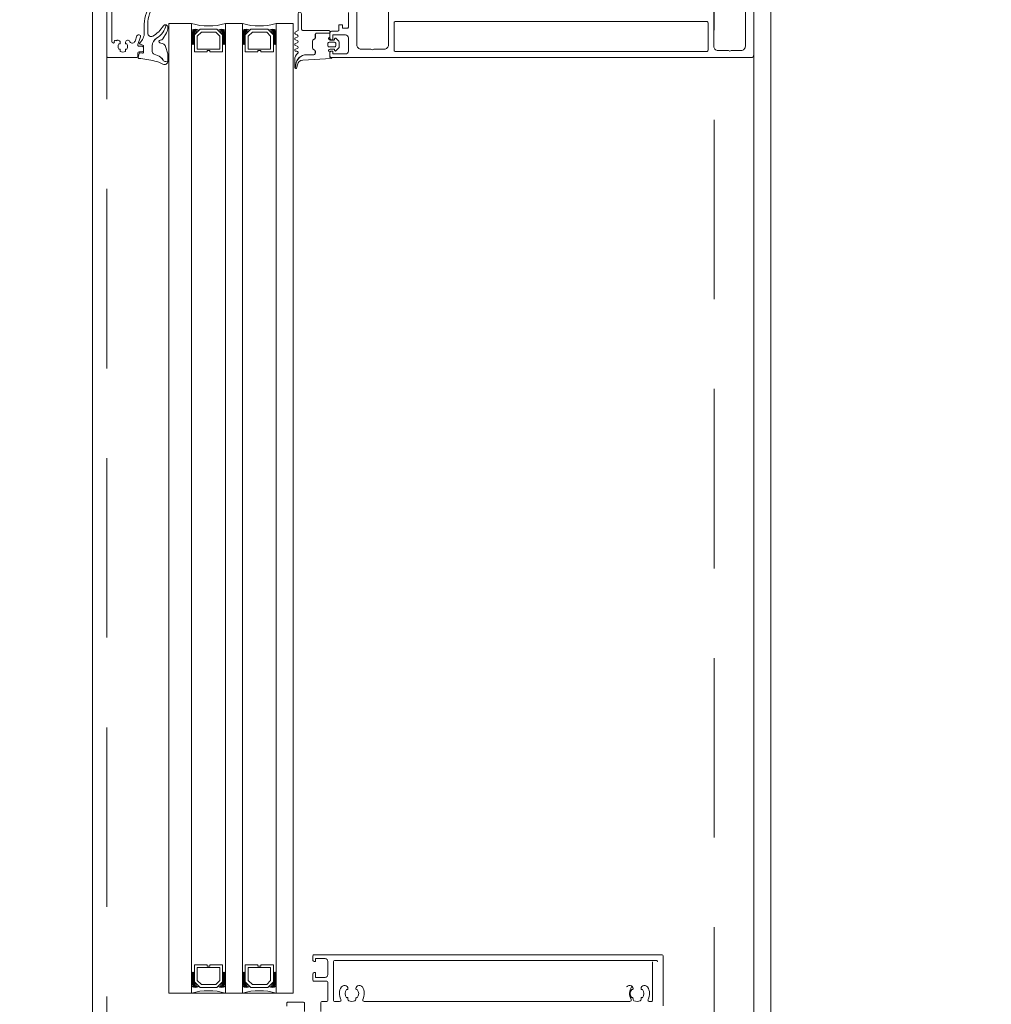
# Model space of a CAD drawing. Header units: millimetres. Extents: x 213386 to 459888, y 74252 to 208052.
# Tile 201 of 256: x 373011 to 373355, y 186640 to 186988. Entities that reach past the tile are written whole.
import ezdxf

# ---------------------------------------------------------------- set-up
doc = ezdxf.new("R2010")
doc.units = ezdxf.units.MM
doc.linetypes.add('ČÁRKOVANÁ', pattern=[19.05, 12.7, -6.35])
doc.layers.get('Defpoints').update_dxf_attribs({"color": 255, "lineweight": 0})
doc.layers.add('FASÁDA DETAILNÍ', color=255, linetype='Continuous', lineweight=0)
doc.layers.add('NOVA', color=255, linetype='Continuous', lineweight=0)
doc.styles.add('CS-ROMANS', font='romans.shx', dxfattribs={"width": 0.75, "oblique": 5})
doc.dimstyles.new('A_KÓTA_50', dxfattribs={"dimtxt": 110, "dimasz": 2, "dimexe": 100, "dimexo": 1500, "dimgap": 40, "dimtad": 1, "dimrnd": 1, "dimdsep": 46, "dimtxsty": 'CS-ROMANS', "dimblk": 'KOT_CARA20', "dimcen": 45, "dimse1": 1, "dimse2": 1, "dimclrd": 256, "dimclre": 256, "dimclrt": 256, "dimadec": 0, "dimazin": 0, "dimtfac": 1, "dimtix": 1, "dimtmove": 2, "dimatfit": 3, "dimldrblk": 'OBLIQUE', "dimfxl": 100, "dimtolj": 1, "dimarcsym": 0})

# ---------------------------------------------------------------- blocks, each defined once
blk = doc.blocks.new('284336')
for points in [[(-0.7, -9.6), (-10, -9.6, 0.414511), (-10.51, -10.11), (-10.51, -15.51, -1), (-11.69, -15.51), (-11.69, -9.6), (-12.69, -8.95, -0.668884), (-12.6, -8.23), (-11.99, -8.01, 0.766384), (-11.99, -7.21), (-12.6, -6.99, -0.76831), (-12.6, -6.23), (-11.99, -6.01, 0.766384), (-11.99, -5.21), (-12.6, -4.99, -0.76831), (-12.6, -4.23), (-11.99, -4.01, 0.766384), (-11.99, -3.21), (-12.6, -2.99, -0.877523), (-12.5, -2.22), (-12.1, -2.22, 0.698129), (-11.83, -1.5, -0.220231), (-12.89, 0.78), (-12.89, 3.45, -0.157143), (-12.82, 3.68), (-12.69, 3.42, -0.067482), (-12.48, 2.53, 0.393136), (-8.66, -1.02), (-6.1, -1.02, -0.414214), (-5.61, -1.51), (-5.61, -2.22, -0.267949), (-5.85, -2.65), (-6.35, -2.93, 0.267949), (-6.61, -3.38), (-6.61, -5.84, 0.267949), (-6.35, -6.29), (-5.85, -6.57, -0.267949), (-5.61, -7), (-5.61, -8.11, 0.414215), (-5.1, -8.62), (-0.41, -8.62), (-0.41, -9.31, -0.414212), (-0.7, -9.6)], [(-0.41, 0), (-0.41, -2, 0.990243), (-0.4, -3.02), (0.9, -3.02, 0.414214), (1.21, -2.71), (1.21, -2.61, -0.668123), (1.71, -2.4), (2.75, -3.45, -0.199004), (2.89, -3.79), (2.89, -5.43, -0.199038), (2.75, -5.77), (1.71, -6.82, -0.668191), (1.21, -6.61), (1.21, -6.51, 0.414214), (0.9, -6.2), (-0.4, -6.2, 0.990269), (-0.41, -7.22), (-0.41, -8.6), (-5.1, -8.6, -0.414215), (-5.59, -8.11), (-5.59, -7, 0.267949), (-5.84, -6.56), (-6.34, -6.27, -0.267949), (-6.59, -5.84), (-6.59, -3.38, -0.267949), (-6.34, -2.95), (-5.84, -2.66, 0.267949), (-5.59, -2.22), (-5.59, -1.51, 0.414214), (-6.1, -1), (-8.66, -1, -0.393156), (-12.46, 2.53, 0.067572), (-12.67, 3.43), (-12.8, 3.7, -0.637545), (-12.12, 3.53), (-11.92, 2.53, 0.344315), (-10.06, 0.91), (0, 0.38, -0.406913), (0.39, 0), (-0.41, 0)], [(1.7, -4.31, 0.414235), (1.2, -3.81), (-0.7, -3.81, 0.414214), (-1.2, -4.31), (-1.2, -4.91, 0.414214), (-0.7, -5.41), (1.2, -5.41, 0.414235), (1.7, -4.91), (1.7, -4.31)]]:
    blk.add_lwpolyline(points, format="xyb", close=True)
blk = doc.blocks.new('433270')
blk.add_lwpolyline([(1, 0, 0.414364), (0, -1), (0, -1.4, 0.255924), (0.23, -1.83, -0.547723), (0.23, -3.17, 0.255924), (0, -3.6), (0, -14.6, 0.414214), (0.3, -14.9), (1.2, -14.9, 0.414214), (1.7, -14.4), (1.7, -10.3, -0.414214), (2, -10), (6, -10, 0.414248), (7, -9), (7, -7.7, 0.414179), (6.5, -7.2), (5.7, -7.2, 0.414232), (5.4, -7.5), (5.4, -8.2, -0.414198), (5.1, -8.5), (2.8, -8.5, -0.414204), (1.8, -7.5), (1.8, -4.49, -0.147432), (1.97, -3.94, 0.147461), (2.4, -2.5), (2.4, -2.3, -0.414214), (2.9, -1.8), (21.87, -1.8, -0.668178), (22.22, -2.65), (22.16, -2.72, 1), (21.59, -3.29), (21.52, -3.35, 0.198912), (21.38, -3.71), (21.38, -4.05, 0.414214), (22.08, -4.75), (22.38, -4.75, 0.576988), (22.64, -4.3, -0.311246), (24.56, -4.3, 0.576988), (24.82, -4.75), (25.3, -4.75, -0.260065), (25.3, -6.65), (24.82, -6.65, 0.576988), (24.56, -7.1, -0.311246), (22.64, -7.1, 0.576988), (22.38, -6.65), (22.08, -6.65, 0.414214), (21.38, -7.35), (21.38, -7.61, 0.267949), (21.63, -8.04), (21.89, -8.2, -0.637047), (21.73, -10), (19.83, -10.7, 0.315299), (19.5, -11.17), (19.5, -11.49, 0.520567), (20.17, -11.96), (22.83, -10.99, -0.520567), (23.5, -11.46), (23.5, -12.5, 0.414062), (24, -13), (25, -13, 0.414186), (25.5, -12.5), (25.5, -11.5, -0.414182), (26, -11), (27, -11, 0.414214), (27.5, -10.5), (27.5, -0.5, 0.414214), (27, 0), (1, 0)], format="xyb", close=True)
blk = doc.blocks.new('284325')
for points in [[(0.84, -5.23, -0.560316), (0.94, -4.73), (1.94, -4.36, 0.3153), (2.14, -4.08), (2.14, -1.89, 0.451558), (1.8, -1.59), (0.9, -1.7, -0.399586), (0.57, -1.46), (0.3, -0.07, -0.415977), (0.53, 0.29, 0.024107), (6.15, 1.24, 0.076636), (8.99, 2.34, -0.577615), (10.79, 1.3), (10.02, 1.37, 0.283171), (9.08, 0.9, -0.168429), (7.07, -0.74), (5.9, -1.16, 0.315302), (5.24, -2.1), (5.24, -4.21, 0.269719), (6.76, -6.82, -0.194797), (10.18, -11.53, -0.342663), (9.17, -11.17, 0.119207), (5.43, -7.59, 0.578571), (3.63, -8.62), (3.63, -11.77, 0.176415), (6.16, -18.72, -1), (5.24, -19.49, -0.176415), (2.43, -11.77), (2.43, -8.89, 0.208286), (0.84, -5.23)], [(8.95, -6.65), (10.32, -8.78, -0.134555), (10.79, -10.63, -0.339795), (10.19, -11.53, 0.194788), (6.76, -6.81, -0.269736), (5.25, -4.21), (5.25, -2.1, -0.315302), (5.9, -1.17), (7.07, -0.74, 0.168429), (9.09, 0.89, -0.283167), (10.01, 1.36), (10.79, 1.29), (10.79, -0.74, -0.070852), (10.71, -1.3), (9.95, -3.93, -0.241839), (9.08, -4.83), (7.93, -5.22, 0.836024), (8.08, -6.19), (8.11, -6.19, -0.255349), (8.95, -6.65)]]:
    blk.add_lwpolyline(points, format="xyb", close=True)
blk = doc.blocks.new('A$C29162560')
at = {"layer": 'FASÁDA DETAILNÍ'}
for p, q in [((-913, -14945.5), (-905, -14945.5)), ((-913, -15288.49), (-913, -14945.5)), ((-905, -14945.5), (-905, -15288.49)), ((-893, -14945.5), (-887, -14945.5)), ((-893, -15288.49), (-893, -14945.5)), ((-887, -14945.5), (-887, -15288.49)), ((-875, -14945.5), (-869, -14945.5)), ((-875, -15288.49), (-875, -14945.5)), ((-869, -14945.5), (-869, -15288.49)), ((-706, -14956.5), (-706, -16856.25)), ((-913, -15288.49), (-869, -15288.49))]:
    blk.add_line(p, q, dxfattribs=at)
for points in [[(25640, -21740), (-940, -21740), (-940, 1940), (25640, 1940)], [(25400, -21500), (-700, -21500), (-700, 1700), (25400, 1700)], [(-894, -14955.5), (-894, -14949.5), (-896, -14947.5), (-902, -14947.5), (-904, -14949.5), (-904, -14955.5), (-899.5, -14955.5), (-899.5, -14955), (-898.5, -14955), (-898.5, -14955.5)], [(-903, -14954.5), (-895, -14954.5), (-895, -14949.91), (-896.41, -14948.5), (-901.45, -14948.5), (-903, -14949.91)], [(-876, -14955.5), (-876, -14949.5), (-878, -14947.5), (-884, -14947.5), (-886, -14949.5), (-886, -14955.5), (-881.5, -14955.5), (-881.5, -14955), (-880.5, -14955), (-880.5, -14955.5)], [(-885, -14954.5), (-877, -14954.5), (-877, -14949.91), (-878.41, -14948.5), (-883.45, -14948.5), (-885, -14949.91)], [(-894, -15278.49), (-894, -15284.49), (-896, -15286.49), (-902, -15286.49), (-904, -15284.49), (-904, -15278.49), (-899.5, -15278.49), (-899.5, -15278.99), (-898.5, -15278.99), (-898.5, -15278.49)], [(-903, -15279.49), (-895, -15279.49), (-895, -15284.08), (-896.41, -15285.49), (-901.45, -15285.49), (-903, -15284.08)], [(-876, -15278.49), (-876, -15284.49), (-878, -15286.49), (-884, -15286.49), (-886, -15284.49), (-886, -15278.49), (-881.5, -15278.49), (-881.5, -15278.99), (-880.5, -15278.99), (-880.5, -15278.49)], [(-885, -15279.49), (-877, -15279.49), (-877, -15284.08), (-878.41, -15285.49), (-883.45, -15285.49), (-885, -15284.08)]]:
    blk.add_lwpolyline(points, close=True, dxfattribs=at)
at = {"layer": 'FASÁDA DETAILNÍ', "linetype": 'ČÁRKOVANÁ', "ltscale": 5}
for points in [[(25635, -21735), (-935, -21735), (-935, 1935), (25635, 1935)], [(25420, -21520), (-720, -21520), (-720, 1720), (25420, 1720)]]:
    blk.add_lwpolyline(points, close=True, dxfattribs=at)
at = {"layer": 'FASÁDA DETAILNÍ'}
for points in [[(-846.5, -14934.64), (-846.5, -14953.01, 0.414214), (-845, -14954.51), (-841.5, -14954.51, 0.399985), (-840.5, -14954.51), (-836.8, -14954.51, 0.414214), (-835.3, -14953.01), (-835.3, -14934.64, -0.13165)], [(-720.2, -14934.65), (-720.2, -14953.51, 0.414232), (-718.7, -14955.01), (-714.99, -14955.01, 0.399985), (-713.99, -14955.01), (-710.5, -14955.01, 0.414232), (-709, -14953.51), (-709, -14934.65, -0.116937)], [(-706, -14931), (-706, -14956.5, -0.414214), (-707, -14957.5), (-707, -14957.5), (-855.5, -14957.5, -0.414214), (-856, -14957), (-856, -14955.7, -0.41422), (-855.5, -14955.2), (-855, -14955.2), (-855, -14956.2), (-850.5, -14956.2, 0.414214), (-849.5, -14955.2), (-849.5, -14950.5, 0.414214), (-850.5, -14949.5), (-855, -14949.5), (-855, -14951.2), (-855.5, -14951.2, -0.414201), (-856, -14950.7), (-856, -14948.7, -0.414214), (-855.5, -14948.2), (-853.36, -14948.2, 0.414214), (-852.86, -14947.7), (-852.86, -14945.9), (-851.61, -14945.9), (-851.61, -14947.1), (-849.8, -14947.1, 0.414214), (-849.5, -14946.8), (-849.5, -14941.5, 0.414167)], [(-871.32, -15293.19), (-871.32, -15292.19, -0.414214), (-870.82, -15291.69), (-865.52, -15291.69, -0.414214), (-865.02, -15292.19), (-865.02, -15294.99, 0.414214)], [(-859.25, -15294.99), (-859.25, -15291.99, -0.414214), (-858.75, -15291.49), (-857.25, -15291.49, 0.414214), (-856.75, -15290.99), (-856.75, -15284.79, 0.414214), (-857.25, -15284.29), (-861.59, -15284.29, -0.414214), (-862.09, -15283.79), (-862.09, -15281.79, -0.414201), (-861.59, -15281.29), (-861.09, -15281.29), (-861.09, -15282.99), (-857.75, -15282.99, 0.414214), (-856.75, -15281.99), (-856.75, -15277.29, 0.414214), (-857.75, -15276.29), (-861.09, -15276.29), (-861.09, -15277.29), (-861.59, -15277.29, -0.41422), (-862.09, -15276.79), (-862.09, -15275.49, -0.414214), (-861.59, -15274.99), (-738.58, -15274.99, -0.414214), (-738.08, -15275.49), (-738.08, -15292.99, -0.414214)], [(-740.08, -15277.49, 0.414214), (-740.58, -15276.99), (-854.25, -15276.99, 0.414214), (-854.75, -15277.49), (-854.75, -15290.99, 0.414214), (-854.25, -15291.49), (-852.58, -15291.49, 0.565741), (-852.14, -15290.75, -0.267763), (-851.98, -15286.36, -0.258777), (-851.14, -15285.89), (-850.65, -15285.89, -0.414214), (-849.65, -15286.89), (-849.65, -15287, -0.64518), (-850.15, -15287.22, 0.341732), (-850.15, -15290.16, -0.64518), (-849.65, -15290.38), (-849.65, -15290.75, 0.298217), (-849.35, -15291.21, 0.208712), (-847.15, -15291.21, 0.298217), (-846.85, -15290.75), (-846.85, -15290.38, -0.64518), (-846.35, -15290.16, 0.341732), (-846.35, -15287.22, -0.64518), (-846.85, -15287), (-846.85, -15286.89, -0.414214), (-845.85, -15285.89), (-845.37, -15285.89, -0.258777), (-844.52, -15286.36, -0.267763), (-844.37, -15290.75, 0.565741), (-843.92, -15291.49), (-749.9, -15291.49, 0.565741), (-749.46, -15290.75, -0.267763), (-749.3, -15286.36)], [(-741.83, -15277.49), (-741.83, -15290.99, -0.414214), (-742.33, -15291.49), (-742.99, -15291.49, -0.565741), (-743.43, -15290.75, 0.267763), (-743.59, -15286.36, 0.258777), (-744.43, -15285.89), (-744.92, -15285.89, 0.414214), (-745.92, -15286.89), (-745.92, -15287, 0.64518), (-745.42, -15287.22, -0.341732), (-745.42, -15290.16, 0.64518), (-745.92, -15290.38), (-745.92, -15290.75, -0.298217), (-746.22, -15291.21, -0.208712), (-748.42, -15291.21, -0.298217), (-748.72, -15290.75), (-748.72, -15290.38, 0.64518), (-749.22, -15290.16, -0.341732), (-749.22, -15287.22, 0.64518), (-748.72, -15287), (-748.72, -15286.89, 0.414214), (-749.72, -15285.89), (-750.2, -15285.89, 0.258777), (-751.05, -15286.36)]]:
    blk.add_lwpolyline(points, format="xyb", dxfattribs=at)
blk.add_lwpolyline([(-832.8, -14955.4), (-722.7, -14955.4, 0.414214), (-722.2, -14954.9), (-722.2, -14945.2, 0.414214), (-722.7, -14944.7), (-832.8, -14944.7, 0.414214), (-833.3, -14945.2), (-833.3, -14954.9, 0.414214), (-832.8, -14955.4)], format="xyb", close=True, dxfattribs=at)
for centre, radius, start, end in [((-899, -14923.61), 22.7, 254.6728, 285.3272), ((-881, -14923.61), 22.7, 254.6728, 285.3272), ((-903.65, -14951.05), 3.55, 67.2938, 112.409), ((-903.76, -14950.68), 2.9, 65.3067, 115.2952), ((-903.93, -14950.34), 2.25, 61.5273, 118.4028), ((-904.08, -14950.09), 1.71, 57.2949, 122.6857), ((-904.21, -14949.93), 1.26, 51.9656, 128.4996), ((-904.36, -14949.84), 0.879, 43.9949, 136.4964), ((-904.5, -14949.85), 0.596, 33.0366, 146.9634), ((-894.35, -14951.05), 3.55, 67.591, 112.7062), ((-894.24, -14950.68), 2.9, 64.7048, 114.6933), ((-894.07, -14950.34), 2.25, 61.5972, 118.4727), ((-893.92, -14950.09), 1.71, 57.3143, 122.7051), ((-893.79, -14949.93), 1.26, 51.5004, 128.0344), ((-893.64, -14949.84), 0.879, 43.5036, 136.0051), ((-893.5, -14949.85), 0.596, 33.0366, 146.9634), ((-885.65, -14951.05), 3.55, 67.2938, 112.409), ((-885.76, -14950.68), 2.9, 65.3067, 115.2952), ((-885.93, -14950.34), 2.25, 61.5273, 118.4028), ((-886.08, -14950.09), 1.71, 57.2949, 122.6857), ((-886.21, -14949.93), 1.26, 51.9656, 128.4996), ((-886.36, -14949.84), 0.879, 43.9949, 136.4964), ((-886.5, -14949.85), 0.596, 33.0366, 146.9634), ((-876.35, -14951.05), 3.55, 67.591, 112.7062), ((-876.24, -14950.68), 2.9, 64.7048, 114.6933), ((-876.07, -14950.34), 2.25, 61.5972, 118.4727), ((-875.92, -14950.09), 1.71, 57.3143, 122.7051), ((-875.79, -14949.93), 1.26, 51.5004, 128.0344), ((-875.64, -14949.84), 0.879, 43.5036, 136.0051), ((-875.5, -14949.85), 0.596, 33.0366, 146.9634), ((-904.5, -14950.15), 0.596, 33.0366, 146.9634), ((-904.5, -14950.44), 0.596, 33.0366, 146.9634), ((-904.5, -14950.73), 0.596, 33.0366, 146.9634), ((-904.5, -14951.02), 0.596, 33.0366, 146.9634), ((-904.5, -14951.32), 0.596, 33.0366, 146.9634), ((-904.5, -14951.61), 0.596, 33.0366, 146.9634), ((-904.5, -14951.9), 0.596, 33.0366, 146.9634), ((-904.5, -14952.19), 0.596, 33.0366, 146.9634), ((-904.5, -14952.49), 0.596, 33.0366, 146.9634), ((-904.5, -14952.78), 0.596, 33.0366, 146.9634), ((-904.5, -14953.07), 0.596, 33.0366, 146.9634), ((-904.5, -14953.36), 0.596, 33.0366, 146.9634), ((-893.5, -14950.15), 0.596, 33.0366, 146.9634), ((-893.5, -14950.44), 0.596, 33.0366, 146.9634), ((-893.5, -14950.73), 0.596, 33.0366, 146.9634), ((-893.5, -14951.02), 0.596, 33.0366, 146.9634), ((-893.5, -14951.32), 0.596, 33.0366, 146.9634), ((-893.5, -14951.61), 0.596, 33.0366, 146.9634), ((-893.5, -14951.9), 0.596, 33.0366, 146.9634), ((-893.5, -14952.19), 0.596, 33.0366, 146.9634), ((-893.5, -14952.49), 0.596, 33.0366, 146.9634), ((-893.5, -14952.78), 0.596, 33.0366, 146.9634), ((-893.5, -14953.07), 0.596, 33.0366, 146.9634), ((-893.5, -14953.36), 0.596, 33.0366, 146.9634), ((-886.5, -14950.15), 0.596, 33.0366, 146.9634), ((-886.5, -14950.44), 0.596, 33.0366, 146.9634), ((-886.5, -14950.73), 0.596, 33.0366, 146.9634), ((-886.5, -14951.02), 0.596, 33.0366, 146.9634), ((-886.5, -14951.32), 0.596, 33.0366, 146.9634), ((-886.5, -14951.61), 0.596, 33.0366, 146.9634), ((-886.5, -14951.9), 0.596, 33.0366, 146.9634), ((-886.5, -14952.19), 0.596, 33.0366, 146.9634), ((-886.5, -14952.49), 0.596, 33.0366, 146.9634), ((-886.5, -14952.78), 0.596, 33.0366, 146.9634), ((-886.5, -14953.07), 0.596, 33.0366, 146.9634), ((-886.5, -14953.36), 0.596, 33.0366, 146.9634), ((-875.5, -14950.15), 0.596, 33.0366, 146.9634), ((-875.5, -14950.44), 0.596, 33.0366, 146.9634), ((-875.5, -14950.73), 0.596, 33.0366, 146.9634), ((-875.5, -14951.02), 0.596, 33.0366, 146.9634), ((-875.5, -14951.32), 0.596, 33.0366, 146.9634), ((-875.5, -14951.61), 0.596, 33.0366, 146.9634), ((-875.5, -14951.9), 0.596, 33.0366, 146.9634), ((-875.5, -14952.19), 0.596, 33.0366, 146.9634), ((-875.5, -14952.49), 0.596, 33.0366, 146.9634), ((-875.5, -14952.78), 0.596, 33.0366, 146.9634), ((-875.5, -14953.07), 0.596, 33.0366, 146.9634), ((-875.5, -14953.36), 0.596, 33.0366, 146.9634), ((-904.5, -15280.63), 0.596, 213.0366, 326.9634), ((-904.5, -15280.92), 0.596, 213.0366, 326.9634), ((-904.5, -15281.22), 0.596, 213.0366, 326.9634), ((-904.5, -15281.51), 0.596, 213.0366, 326.9634), ((-904.5, -15281.8), 0.596, 213.0366, 326.9634), ((-904.5, -15282.09), 0.596, 213.0366, 326.9634), ((-904.5, -15282.39), 0.596, 213.0366, 326.9634), ((-904.5, -15282.68), 0.596, 213.0366, 326.9634), ((-904.5, -15282.97), 0.596, 213.0366, 326.9634), ((-904.5, -15283.26), 0.596, 213.0366, 326.9634), ((-893.5, -15280.63), 0.596, 213.0366, 326.9634), ((-893.5, -15280.92), 0.596, 213.0366, 326.9634), ((-893.5, -15281.22), 0.596, 213.0366, 326.9634), ((-893.5, -15281.51), 0.596, 213.0366, 326.9634), ((-893.5, -15281.8), 0.596, 213.0366, 326.9634), ((-893.5, -15282.09), 0.596, 213.0366, 326.9634), ((-893.5, -15282.39), 0.596, 213.0366, 326.9634), ((-893.5, -15282.68), 0.596, 213.0366, 326.9634), ((-893.5, -15282.97), 0.596, 213.0366, 326.9634), ((-893.5, -15283.26), 0.596, 213.0366, 326.9634), ((-886.5, -15280.63), 0.596, 213.0366, 326.9634), ((-886.5, -15280.92), 0.596, 213.0366, 326.9634), ((-886.5, -15281.22), 0.596, 213.0366, 326.9634), ((-886.5, -15281.51), 0.596, 213.0366, 326.9634), ((-886.5, -15281.8), 0.596, 213.0366, 326.9634), ((-886.5, -15282.09), 0.596, 213.0366, 326.9634), ((-886.5, -15282.39), 0.596, 213.0366, 326.9634), ((-886.5, -15282.68), 0.596, 213.0366, 326.9634), ((-886.5, -15282.97), 0.596, 213.0366, 326.9634), ((-886.5, -15283.26), 0.596, 213.0366, 326.9634), ((-875.5, -15280.63), 0.596, 213.0366, 326.9634), ((-875.5, -15280.92), 0.596, 213.0366, 326.9634), ((-875.5, -15281.22), 0.596, 213.0366, 326.9634), ((-875.5, -15281.51), 0.596, 213.0366, 326.9634), ((-875.5, -15281.8), 0.596, 213.0366, 326.9634), ((-875.5, -15282.09), 0.596, 213.0366, 326.9634), ((-875.5, -15282.39), 0.596, 213.0366, 326.9634), ((-875.5, -15282.68), 0.596, 213.0366, 326.9634), ((-875.5, -15282.97), 0.596, 213.0366, 326.9634), ((-875.5, -15283.26), 0.596, 213.0366, 326.9634), ((-904.5, -15283.56), 0.596, 213.0366, 326.9634), ((-904.5, -15283.85), 0.596, 213.0366, 326.9634), ((-904.5, -15284.14), 0.596, 213.0366, 326.9634), ((-904.36, -15284.15), 0.879, 223.5036, 316.0051), ((-904.21, -15284.06), 1.26, 231.5004, 308.0344), ((-904.08, -15283.9), 1.71, 237.3143, 302.7051), ((-903.93, -15283.66), 2.25, 241.5972, 298.4727), ((-903.76, -15283.31), 2.9, 244.7048, 294.6933), ((-903.65, -15282.94), 3.55, 247.591, 292.7062), ((-894.35, -15282.94), 3.55, 247.2938, 292.409), ((-894.24, -15283.31), 2.9, 245.3067, 295.2952), ((-894.07, -15283.66), 2.25, 241.5273, 298.4028), ((-893.92, -15283.9), 1.71, 237.2949, 302.6857), ((-893.79, -15284.06), 1.26, 231.9656, 308.4996), ((-893.64, -15284.15), 0.879, 223.9949, 316.4964), ((-893.5, -15283.56), 0.596, 213.0366, 326.9634), ((-893.5, -15283.85), 0.596, 213.0366, 326.9634), ((-893.5, -15284.14), 0.596, 213.0366, 326.9634), ((-886.5, -15283.56), 0.596, 213.0366, 326.9634), ((-886.5, -15283.85), 0.596, 213.0366, 326.9634), ((-886.5, -15284.14), 0.596, 213.0366, 326.9634), ((-886.36, -15284.15), 0.879, 223.5036, 316.0051), ((-886.21, -15284.06), 1.26, 231.5004, 308.0344), ((-886.08, -15283.9), 1.71, 237.3143, 302.7051), ((-885.93, -15283.66), 2.25, 241.5972, 298.4727), ((-885.76, -15283.31), 2.9, 244.7048, 294.6933), ((-885.65, -15282.94), 3.55, 247.591, 292.7062), ((-876.35, -15282.94), 3.55, 247.2938, 292.409), ((-876.24, -15283.31), 2.9, 245.3067, 295.2952), ((-876.07, -15283.66), 2.25, 241.5273, 298.4028), ((-875.92, -15283.9), 1.71, 237.2949, 302.6857), ((-875.79, -15284.06), 1.26, 231.9656, 308.4996), ((-875.64, -15284.15), 0.879, 223.9949, 316.4964), ((-875.5, -15283.56), 0.596, 213.0366, 326.9634), ((-875.5, -15283.85), 0.596, 213.0366, 326.9634), ((-875.5, -15284.14), 0.596, 213.0366, 326.9634), ((-899, -15310.39), 22.7, 74.6728, 105.3272), ((-881, -15310.39), 22.7, 74.6728, 105.3272)]:
    blk.add_arc(centre, radius, start, end, dxfattribs=at)
for name, p, xscale, rotation in [('433270', (-935, -14930), -1.000000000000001, 90), ('284325', (-924.14, -14957.5), -1, 180), ('284336', (-855.59, -14957.5), -1, 180)]:
    blk.add_blockref(name, p, dxfattribs=dict(at, xscale=xscale, rotation=rotation))
blk = doc.blocks.new('KOT_CARA20')
for p, q in [((0, 20), (0, -20)), ((0, 0), (14.14, 14.14)), ((0, 0), (-14.14, -14.14))]:
    blk.add_line(p, q)
blk = doc.blocks.new('*D3950')
at = {"lineweight": -2, "transparency": 16777216}
blk.add_line((373745.55, 181384.15), (373745.55, 202680.15), dxfattribs=at)
at = {"layer": 'Defpoints', "color": 0, "transparency": 16777216}
for p in [(373428.86, 202682.15), (373745.55, 202682.15), (373010.82, 181382.15)]:
    blk.add_point(p, dxfattribs=at)
at = {"lineweight": -2, "transparency": 16777216, "xscale": 2, "yscale": 2, "zscale": 2}
for p, rotation in [((373745.55, 202682.15), 90), ((373745.55, 181382.15), 270)]:
    blk.add_blockref('KOT_CARA20', p, dxfattribs=dict(at, rotation=rotation))
at = {"transparency": 16777216, "insert": (373643.05, 192725.83), "char_height": 110, "attachment_point": 5, "rotation": 90, "style": 'CS-ROMANS'}
blk.add_mtext('\\A1;21300', dxfattribs=at)
blk = doc.blocks.new('_OBLIQUE')
at = {"color": 0, "linetype": 'ByBlock', "ltscale": 15}
blk.add_line((-0.5, -0.5), (0.5, 0.5), dxfattribs=at)

msp = doc.modelspace()

# ---------------------------------------------------------------- block references
at = {"layer": 'NOVA'}
msp.add_blockref('A$C29162560', (373976.638, 201932.154), dxfattribs=at)

# ---------------------------------------------------------------- dimensions: what is measured, and where the dimension line sits
dim = msp.add_linear_dim(base=(373745.548, 202682.154), p1=(373010.825, 181382.154), p2=(373428.861, 202682.154), angle=90, dimstyle='A_KÓTA_50')
dim.commit()
dim.dimension.update_dxf_attribs({"geometry": '*D3950', "text_midpoint": (373643.048, 192725.83), "dimtype": 160})

doc.saveas('drawing.dxf')
